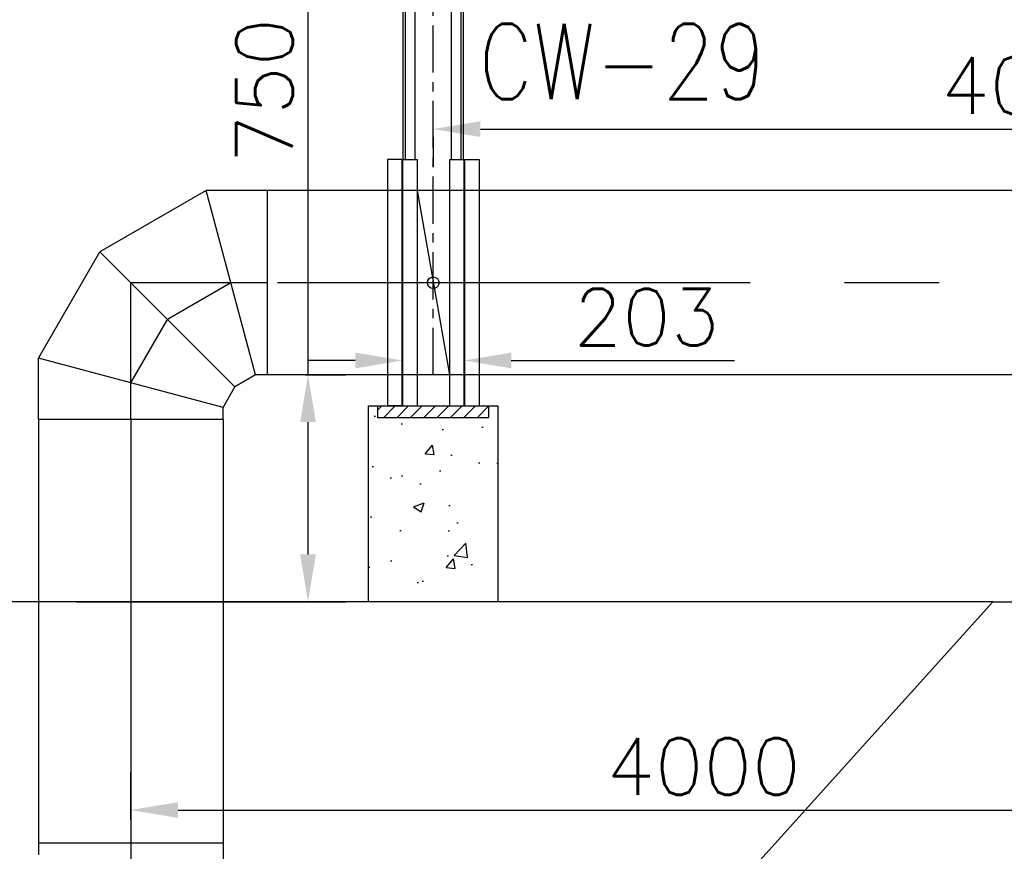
# Model space of a CAD drawing. Header units: inches. Extents: x -341304 to 31571016, y -692717 to 2132253.
# Tile 68 of 256: x 654671 to 667693, y -593677 to -582674. Entities that reach past the tile are written whole.
import ezdxf

# ---------------------------------------------------------------- set-up
doc = ezdxf.new("R2010")
doc.units = ezdxf.units.IN
doc.header["$MEASUREMENT"] = 0
doc.linetypes.add('CENTER', pattern=[2, 1.25, -0.25, 0.25, -0.25])
for name, color, linetype in [('0-CL', 8, 'CENTER'), ('CONC', 61, 'Continuous'), ('CW MU', 150, 'Continuous'), ('cw pipe', 3, 'Continuous'), ('DIM', 1, 'Continuous'), ('text', 3, 'Continuous')]:
    doc.layers.add(name, color=color, linetype=linetype)
doc.styles.add('ROMANC', font='ROMANC.SHX')
doc.styles.add('ROMANS', font='romans')
doc.styles.add('ROMANT', font='romant', dxfattribs={"height": 5})
doc.dimstyles.new('User600', dxfattribs={"dimscale": 500, "dimtxt": 1.5, "dimasz": 1.25, "dimexe": 1, "dimexo": 1, "dimgap": 0.4, "dimtad": 1, "dimdec": 0, "dimzin": 0, "dimdsep": 46, "dimtxsty": 'ROMANS', "dimcen": 1, "dimclrd": 8, "dimclre": 8, "dimclrt": 3, "dimadec": 0, "dimazin": 0, "dimtfac": 1, "dimtdec": 0, "dimtix": 1, "dimtofl": 0, "dimtmove": 0, "dimatfit": 3, "dimfxl": 1, "dimtolj": 1, "dimtzin": 0, "dimarcsym": 0})

# ---------------------------------------------------------------- blocks, each defined once
blk = doc.blocks.new('Q-Q')
at = {"color": 3, "char_height": 750, "width": 9748.365405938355, "attachment_point": 1, "style": 'ROMANC'}
for s, insert in [('\\pi1902.8;{\\W0.8;BFV BOTTOM \\P\\pi2517;SUPPORTS \\P\\pi602.75;CWP-H1,H3,H5,H6,  \\P\\pi2559.9;H7,H8&H9\\P\\pi4574.2; }', (-1653395.879067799, 156271.3923670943)), ('\\pi1902.8;{\\W0.8;BFV BOTTOM \\P\\pi417.04;SUPPORT ACWI-H3\\P\\pi4574.2; }', (-1595547.012339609, 152097.5295132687))]:
    blk.add_mtext(s, dxfattribs=dict(at, insert=insert))
blk = doc.blocks.new('*D585')
at = {"layer": 'Defpoints', "color": 0, "transparency": 16777216}
for p in [(266497.5663159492, -267506.7805791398), (266497.5663159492, -271904.9934178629), (250497.5663159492, -272530.9002191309)]:
    blk.add_point(p, dxfattribs=at)
at = {"layer": 'DIM', "color": 8, "lineweight": -2, "transparency": 16777216}
for p, q in [((266497.5663159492, -268006.7805791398), (266497.5663159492, -272404.9934178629)), ((250497.5663159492, -272030.9002191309), (250497.5663159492, -271404.9934178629)), ((251122.5663159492, -271904.9934178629), (265872.5663159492, -271904.9934178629))]:
    blk.add_line(p, q, dxfattribs=at)
at = {"layer": 'DIM', "color": 8, "transparency": 16777216}
for points in [[(251122.5663159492, -271800.8267511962), (251122.5663159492, -272009.1600845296), (250497.5663159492, -271904.9934178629)], [(265872.5663159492, -271800.8267511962), (265872.5663159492, -272009.1600845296), (266497.5663159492, -271904.9934178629)]]:
    blk.add_solid(points, dxfattribs=at)
at = {"layer": 'DIM', "color": 3, "transparency": 16777216, "insert": (258071.3457532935, -271329.9934178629), "char_height": 750, "attachment_point": 5, "style": 'ROMANS'}
blk.add_mtext('\\A1;4000', dxfattribs=at)
blk = doc.blocks.new('*D596')
at = {"layer": 'Defpoints', "color": 0, "transparency": 16777216}
for p in [(254497.5663159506, -262496.5861605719), (270497.5663159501, -262895.8749049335), (270497.5663159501, -264928.2032363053)]:
    blk.add_point(p, dxfattribs=at)
at = {"layer": 'DIM', "color": 8, "lineweight": -2, "transparency": 16777216}
for p, q in [((270497.5663159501, -264428.2032363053), (270497.5663159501, -262395.8749049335)), ((255122.5663159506, -262895.8749049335), (269872.5663159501, -262895.8749049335)), ((254497.5663159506, -262996.5861605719), (254497.5663159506, -263395.8749049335))]:
    blk.add_line(p, q, dxfattribs=at)
at = {"layer": 'DIM', "color": 8, "transparency": 16777216}
for points in [[(255122.5663159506, -262791.7082382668), (255122.5663159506, -263000.0415716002), (254497.5663159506, -262895.8749049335)], [(269872.5663159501, -262791.7082382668), (269872.5663159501, -263000.0415716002), (270497.5663159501, -262895.8749049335)]]:
    blk.add_solid(points, dxfattribs=at)
at = {"layer": 'DIM', "color": 3, "transparency": 16777216, "insert": (262497.5663159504, -262320.8749049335), "char_height": 750, "attachment_point": 5, "style": 'ROMANS'}
blk.add_mtext('\\A1;4000', dxfattribs=at)
blk = doc.blocks.new('*D588')
at = {"layer": 'Defpoints', "color": 0, "transparency": 16777216}
for p in [(254091.5663159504, -264823.9670901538), (254903.5663159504, -264823.9670901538), (254903.5663159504, -265957.2702268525)]:
    blk.add_point(p, dxfattribs=at)
at = {"layer": 'DIM', "color": 8, "lineweight": -2, "transparency": 16777216}
for p, q in [((254091.5663159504, -265323.9670901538), (254091.5663159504, -266207.2702268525)), ((254903.5663159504, -265323.9670901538), (254903.5663159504, -266207.2702268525)), ((253466.5663159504, -265957.2702268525), (252841.5663159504, -265957.2702268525)), ((255528.5663159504, -265957.2702268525), (258482.1377445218, -265957.2702268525))]:
    blk.add_line(p, q, dxfattribs=at)
at = {"layer": 'DIM', "color": 8, "transparency": 16777216}
for points in [[(253466.5663159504, -265853.1035601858), (253466.5663159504, -266061.4368935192), (254091.5663159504, -265957.2702268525)], [(255528.5663159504, -265853.1035601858), (255528.5663159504, -266061.4368935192), (254903.5663159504, -265957.2702268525)]]:
    blk.add_solid(points, dxfattribs=at)
at = {"layer": 'DIM', "color": 3, "transparency": 16777216, "insert": (257317.8520302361, -265382.2702268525), "char_height": 750, "attachment_point": 5, "style": 'ROMANS'}
blk.add_mtext('\\A1;203', dxfattribs=at)
blk = doc.blocks.new('*D597')
at = {"layer": 'Defpoints', "color": 0, "transparency": 16777216}
for p in [(252306.8883498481, -266148.2032363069), (249277.5663159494, -269148.2032363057), (252841.5663159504, -269148.2032363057)]:
    blk.add_point(p, dxfattribs=at)
at = {"layer": 'DIM', "color": 8, "lineweight": -2, "transparency": 16777216}
for p, q in [((252841.5663159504, -266148.2032363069), (252841.5663159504, -261222.3693520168)), ((252806.8883498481, -266148.2032363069), (253341.5663159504, -266148.2032363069)), ((252841.5663159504, -268523.2032363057), (252841.5663159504, -266773.2032363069)), ((249777.5663159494, -269148.2032363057), (253341.5663159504, -269148.2032363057))]:
    blk.add_line(p, q, dxfattribs=at)
at = {"layer": 'DIM', "color": 8, "transparency": 16777216}
for points in [[(252737.3996492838, -266773.2032363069), (252945.7329826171, -266773.2032363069), (252841.5663159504, -266148.2032363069)], [(252737.3996492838, -268523.2032363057), (252945.7329826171, -268523.2032363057), (252841.5663159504, -269148.2032363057)]]:
    blk.add_solid(points, dxfattribs=at)
at = {"layer": 'DIM', "color": 3, "transparency": 16777216, "insert": (252266.5663159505, -262386.6550663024), "char_height": 750, "attachment_point": 5, "rotation": 90, "style": 'ROMANS'}
blk.add_mtext('\\A1;750', dxfattribs=at)
blk = doc.blocks.new('FOREBAY SUPPORTS')
at = {"ltscale": 0.25}
h = blk.add_hatch(dxfattribs=at)
h.set_pattern_fill('AR-CONC', scale=200)
h.set_pattern_definition([(49.99999999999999, (379112.5512899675, 62242.48138609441), (1434.520365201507, -125.5042699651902), [150, -1650]), (355, (379112.5512899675, 62242.48138609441), (-277.502667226, 1504.384267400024), [120, -1320]), (100.45144446, (379232.0946519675, 62232.0226980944), (1157.017693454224, 1378.879981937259), [127.4803839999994, -1402.284223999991]), (46.18420000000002, (379112.5512899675, 62642.48138609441), (2134.482661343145, -331.0385615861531), [224.9999999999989, -2474.999999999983]), (96.63563549, (379290.4247799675, 62614.89477209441), (1869.323891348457, 1948.237201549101), [191.220684, -2103.42752]), (351.1841639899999, (379112.5512899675, 62642.48138609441), (1869.323890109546, 1948.23720053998), [180, -1980.000002]), (21, (379312.5512899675, 62542.48138609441), (1193.814104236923, -805.2377813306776), [150, -1650]), (326.0000000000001, (379312.5512899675, 62542.48138609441), (486.6306638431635, 1450.300090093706), [120, -1320]), (71.45144474, (379412.0357979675, 62475.37823809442), (1680.444753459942, 645.0623056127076), [127.48038, -1402.284224]), (37.50000000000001, (379112.5512899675, 62242.48138609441), (24.31971063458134, 665.787707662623), [0, -1304, 0, -1340, 0, -1325]), (7.499999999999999, (379112.5512899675, 62242.48138609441), (526.1390748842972, 788.8234237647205), [0, -764, 0, -1274, 0, -505]), (327.5, (378666.5512899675, 62242.48138609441), (1067.644872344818, -45.10974346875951), [0, -500, 0, -1560, 0, -2070]), (317.5, (378466.5512899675, 62242.48138609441), (1166.372338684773, 200.2099646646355), [0, -650, 0, -1036, 0, -1470])])
h.paths.add_polyline_path([(253641.5663159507, -269148.2032363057), (255353.5663159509, -269148.2032363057), (255353.5663159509, -266558.2032363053), (255228.5663159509, -266558.2032363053), (255228.5663159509, -266714.7936245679), (253766.5663159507, -266714.7936245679), (253766.5663159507, -266558.2032363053), (253641.5663159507, -266558.2032363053)])
at = {"layer": 'CONC'}
h = blk.add_hatch(dxfattribs=at)
h.set_pattern_fill('ANSI31', color=3, scale=1000)
h.set_pattern_definition([(45, (379112.5512899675, 62242.48138609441), (-88.38834764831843, 88.38834764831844), [])])
h.paths.add_polyline_path([(253766.5663159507, -266558.2032363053), (255228.5663159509, -266558.2032363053), (255228.5663159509, -266714.7936245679), (253766.5663159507, -266714.7936245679)])
at = {"color": 8}
blk.add_line((261897.5663159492, -269148.2032363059), (226784.4511508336, -269148.2032363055), dxfattribs=at)
at = {"layer": '0-CL', "lineweight": -3, "ltscale": 500}
blk.add_line((254497.5663159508, -266148.2032363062), (254497.5663159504, -259948.4712465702), dxfattribs=at)
at = {"layer": '0-CL', "lineweight": -3, "ltscale": 5000}
for p, q in [((252306.8883498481, -264928.203236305), (250497.5663159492, -264928.2032363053)), ((250497.5663159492, -266737.5252702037), (250497.5663159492, -264928.2032363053)), ((251822.0819720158, -264928.2032363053), (250982.3726937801, -265413.0096141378)), ((268688.2442820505, -264928.2032363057), (252306.8883498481, -264928.203236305)), ((250497.5663159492, -266252.7188923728), (250982.3726937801, -265413.0096141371)), ((250497.5663159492, -266737.5252702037), (250497.566315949, -272338.8812024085)), ((250497.5663159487, -272338.8812024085), (250497.5663159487, -274148.2032363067))]:
    blk.add_line(p, q, dxfattribs=at)
at = {"layer": 'CONC', "color": 3}
for q in [(251474.4777786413, -280729.4127222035), (263897.5663159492, -269148.203236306)]:
    blk.add_line((261897.5663159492, -269148.203236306), q, dxfattribs=at)
at = {"layer": 'CW MU', "linetype": 'Continuous', "ltscale": 100}
for p, q in [((251495.1839572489, -263708.2032363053), (250089.2707085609, -264519.9076289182)), ((252306.8883498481, -263708.2032363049), (251495.1839572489, -263708.2032363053)), ((252148.9799867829, -266148.2032363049), (251495.1839572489, -263708.2032363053)), ((268688.2442820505, -263708.2032363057), (252306.8883498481, -263708.2032363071)), ((252306.8883498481, -266148.2032363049), (252306.8883498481, -263708.2032363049)), ((249277.5663159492, -265925.8208776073), (250089.2707085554, -264519.9076289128)), ((251875.4746790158, -266306.1115993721), (250089.2707085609, -264519.9076289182)), ((251717.5663159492, -266579.616907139), (249277.5663159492, -265925.8208776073)), ((249277.5663159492, -266737.5252702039), (249277.5663159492, -265925.8208776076)), ((252148.9799867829, -266148.2032363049), (251875.4746790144, -266306.1115993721)), ((252306.8883498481, -266148.2032363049), (252148.9799867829, -266148.2032363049)), ((268688.2442820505, -266148.2032363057), (252306.8883498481, -266148.2032363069)), ((251717.5663159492, -266579.616907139), (251875.4746790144, -266306.1115993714)), ((251717.5663159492, -266737.5252702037), (251717.5663159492, -266579.616907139)), ((251717.5663159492, -266737.5252702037), (249277.5663159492, -266737.5252702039)), ((251717.5663159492, -266737.5252702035), (249277.5663159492, -266737.5252702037)), ((249277.5663159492, -266737.5252702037), (249277.5663159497, -272338.8812024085)), ((251717.5663159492, -266737.5252702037), (251717.5663159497, -272338.8812024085)), ((249277.5663159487, -272338.8812024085), (251717.5663159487, -272338.881202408)), ((249277.5663159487, -272338.8812024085), (249277.5663159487, -272496.789565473)), ((249277.5663159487, -272338.8812024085), (251717.5663159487, -272338.8812024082)), ((251717.5663159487, -272338.881202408), (251717.5663159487, -273150.5855950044))]:
    blk.add_line(p, q, dxfattribs=at)
at = {"layer": 'cw pipe', "color": 20}
for p, q in [((253891.5663159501, -263298.2032363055), (253891.5663159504, -266558.2032363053)), ((254083.5663159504, -263298.2032363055), (253891.5663159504, -263298.2032363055)), ((254083.5663159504, -263298.2032363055), (254083.5663159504, -266558.2032363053)), ((254091.5663159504, -263298.2032363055), (254091.5663159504, -266558.2032363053)), ((254091.5663159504, -263298.2032363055), (254283.5663159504, -263298.2032363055)), ((254283.5663159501, -263298.2032363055), (254283.5663159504, -266558.2032363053)), ((254711.5663159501, -263298.2032363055), (254711.5663159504, -266558.2032363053)), ((254711.5663159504, -263298.2032363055), (254903.5663159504, -263298.2032363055)), ((254903.5663159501, -263298.2032363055), (254903.5663159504, -266558.2032363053)), ((254911.5663159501, -263298.2032363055), (254911.5663159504, -266558.2032363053)), ((254911.5663159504, -263298.2032363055), (255103.5663159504, -263298.2032363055)), ((255103.5663159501, -263298.2032363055), (255103.5663159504, -266558.2032363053)), ((254283.5663159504, -263708.2032363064), (254711.5663159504, -266148.2032363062)), ((254083.5663159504, -266558.2032363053), (253891.5663159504, -266558.2032363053)), ((254091.5663159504, -266558.2032363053), (254283.5663159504, -266558.2032363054)), ((254711.5663159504, -266558.2032363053), (254903.5663159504, -266558.2032363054)), ((254911.5663159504, -266558.2032363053), (255103.5663159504, -266558.2032363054))]:
    blk.add_line(p, q, dxfattribs=at)
for points in [[(254097.8739406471, -263298.2032363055), (254097.8739406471, -261121.7744524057)], [(254129.5153381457, -263298.2032363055), (254129.5153381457, -261146.8238920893)], [(254258.2782473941, -263298.2032363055), (254258.2782473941, -261146.8238920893)], [(254737.2938483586, -263298.2032363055), (254737.2938483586, -261146.8238920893)], [(254865.6172937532, -263298.2032363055), (254865.6172937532, -261121.7744524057)], [(254897.2586912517, -263298.2032363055), (254897.2586912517, -261121.7744524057)]]:
    blk.add_lwpolyline(points, dxfattribs=at)
blk.add_circle((254497.5663159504, -264928.2032363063), 77.02503575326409, dxfattribs=at)
at = {"layer": 'DIM', "color": 0}
for points in [[(253641.5663159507, -266558.2032363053), (255353.5663159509, -266558.2032363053), (255353.5663159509, -269148.2032363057), (253641.5663159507, -269148.2032363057)], [(253766.5663159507, -266558.2032363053), (255228.5663159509, -266558.2032363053), (255228.5663159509, -266714.7936245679), (253766.5663159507, -266714.7936245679)]]:
    blk.add_lwpolyline(points, close=True, dxfattribs=at)
at = {"layer": 'text', "style": 'ROMANS', "width": 0.8}
blk.add_text('CW-29', height=1000, dxfattribs=at).set_placement((255097.8595766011, -262501.366290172))
at = {"layer": 'text', "color": 1, "insert": (227934.9024287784, -254786.1204444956, -9636.853486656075), "char_height": 1250, "width": 34648.60801126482, "attachment_point": 1, "style": 'ROMANT'}
blk.add_mtext('\\pi5324.3;{\\W0.8;\\LTYPICAL ANCHOR DETAIL FOR \\P\\pi62.399;\\l(CWR-A1&A2, CWMU-A1&A2, CWCL-A1&A2)}', dxfattribs=at)
at = {"layer": 'text', "char_height": 850, "width": 3631.494708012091, "attachment_point": 1, "style": 'ROMANS'}
for insert in [(204283.7132635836, -261821.9051128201), (273600.8018240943, -261889.7416207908)]:
    blk.add_mtext('\\pi261.46;{\\W0.8;TO BE \\P\\pi-62.348;WELDED}', dxfattribs=dict(at, insert=insert))
at = {"layer": 'DIM', "color": 230}
dim = blk.add_linear_dim(base=(252841.5663159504, -269148.2032363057), p1=(252306.8883498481, -266148.2032363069), p2=(249277.5663159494, -269148.2032363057), angle=90, dimstyle='User600', override={"dimlfac": 0.25}, dxfattribs=at)
dim.commit()
dim.dimension.update_dxf_attribs({"geometry": '*D597', "text_midpoint": (252841.5663159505, -262386.6550663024), "dimtype": 128})
dim = blk.add_linear_dim(base=(270497.5663159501, -262895.8749049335), p1=(254497.5663159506, -262496.5861605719), p2=(270497.5663159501, -264928.2032363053), dimstyle='User600', override={"dimlfac": 0.25}, dxfattribs=at)
dim.commit()
dim.dimension.update_dxf_attribs({"geometry": '*D596', "text_midpoint": (262497.5663159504, -262320.8749049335), "insert": (-2.91038304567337e-11, 0)})
for base, p1, p2, override, picture, middle in [((254903.5663159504, -265957.2702268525), (254091.5663159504, -264823.9670901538), (254903.5663159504, -264823.9670901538), {"dimexe": 0.5, "dimlfac": 0.25}, '*D588', (257317.8520302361, -265957.2702268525)), ((266497.5663159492, -271904.9934178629), (250497.5663159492, -272530.9002191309), (266497.5663159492, -267506.7805791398), {"dimlfac": 0.25}, '*D585', (258071.3457532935, -271904.9934178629))]:
    dim = blk.add_linear_dim(base=base, p1=p1, p2=p2, dimstyle='User600', override=override, dxfattribs=at)
    dim.commit()
    dim.dimension.update_dxf_attribs({"geometry": picture, "text_midpoint": middle, "dimtype": 128})

msp = doc.modelspace()

# ---------------------------------------------------------------- block references
at = {"color": 7}
msp.add_blockref('Q-Q', (2007141.303325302, -736060.3699827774), dxfattribs=at)

# ---------------------------------------------------------------- next in the draw order: block references
at = {"layer": 'DIM', "color": 0}
msp.add_blockref('FOREBAY SUPPORTS', (405642.559878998, -321225.9945397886), dxfattribs=at)

# ---------------------------------------------------------------- next in the draw order: texts
at = {"layer": 'text', "insert": (614011.8514818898, -433060.2542692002), "char_height": 1250, "attachment_point": 1, "style": 'ROMANS'}
msp.add_mtext_dynamic_manual_height_columns("\\pi-5000,l5000;1.^IALL DIMENSIONS ARE IN MM & ELEVATIONS ARE IN METRES UNLESS STATED OTHER WISE.\\P2.^IALL ELEVATIONS ARE REFERRED TO POWER HOUSE FINISHED GROUND FLOOR ELEVATION 0.0M WHICH    ^I{\\H1.4167x; }CORRESPONDS TO RL 69.5M. WHEREAS, PIPE ELEVATIONS ARE W.R.T CENTRE LINE OF PIPE UNLESS OTHERWISE {\\H1.2778x; }NOTED.{\\H1.3241x; }\\P\\pi-2500,l2500;3. ^IDESIGN PARAMETERS: {\\H1.3086x; }\\P\\pi0,l0;^IPRESSURE : 5 kg/sq.cm (g) FOR CW SYSTEM.{\\H1.5043x; }\\P^IPRESSURE : 7.5 kg/sq.cm (g) FOR ACW SYSTEM.{\\H1.5462x; }\\P^IDESIGN CW/ACW INLET TEMP. TO CONDENSER & VACUUM PUMP HEAT EXCH. =33°C.{\\H1.5322x; }\\P^IDESIGN ACW INLET TEMP. TO PHE'S = 36°C{\\H1.5369x; }\\P^IDESIGN MECHANICAL TEMPERATURE = 50°C{\\H1.3448x; }\\P\\pi-5000,l5000;4.^IMATERIALS OF CONSTRUCTION:{\\H1.3017x; }\\P\\pi-2500,l2500;^I^IA) PIPING UP TO AND INCLUDING 150NB SHALL BE CARBON STEEL ERW, IS:1239 (HEAVY GRADE).{\\H1.5066x; }\\P^I^IB) PIPING 200NB AND ABOVE SHALL BE CARBON STEEL ROLLED AND WELDED AS PER IS-3589 FABRICATED FROM     {\\H1.5454x; }^ICS PLATES AS PER IS:2062 GR. B.{\\H1.342x; }\\P\\pi-5000,l5000;5.^INORMAL MEASUREMENT STUBS SHALL BE AS PER DRG. NO: PE-DG-411-145-I101.{\\H1.3027x; }\\P6.^IPAINTING PROTECTION-PIPES:{\\H1.3158x; }\\P\\pi-2500,l2500;6.1^IINTERNAL SURFACE (FOR PIPE SIZE>1000NB):{\\H1.5019x; }\\P^I  A) SURFACE CLEANING BY WIRE BRUSH.{\\H1.547x; }\\P  ^IB) APPLICATION OF ONE COAT OF EPOXY RESIN BASED RED OXIDE PRIMER FOLLOWED BY ADEQUATE No. OF ^I{\\H1.532x; }^IFINISH PAINT OF COAL TAR EPOXY BASED PAINT TO ACHIEVE TOTAL DFT OF 150 MICRONS.{\\H1.3465x; }\\P6.2^IEXTERNAL SURFACE:{\\H1.3012x; }\\P^I^IA) SURFACE CLEANING BY WIRE BRUSH.{\\H1.5068x; }\\P\\pi-5000,l5000;^IB) APPLICATION OF ONE COAT OF RED LEAD PRIMER FOLLOWED BY ADEQUATE No. OF FINISH COATS OF {\\H1.5454x; }SYNTHETIC ENAMEL PAINT TO ACHIEVE TOTAL DFT OF 150 MICRONS.{\\H1.342x; }\\P\\pi-2500,l2500;6.3^ICW & CW MAKE UP BURIED PORTION COMING UNDER RAIL OR ROAD SHALL BE CONCRETE ENCASED.{\\H1.3027x; }\\P6.4^ICW & CW MAKE UP BURIED PIPE SHALL BE PROTECTED AS UNDER (AS PER IS-10221):{\\H1.5063x; }\\P\\pi0,l0;^IA) SURFACE CLEANING BY WIRE BRUSH.{\\H1.5455x; }\\P^IB) APPLY ONE COAT OF COALTAR/PRIMER/ENAMEL CONFORMING TO AWWA C-203/IS 10221/IS 15337.{\\H1.5324x; }\\P\\pi-5000,l5000;^IC) APPLY ONE LAYER OF TAPE COMPRISING OF COALTAR APPLICATION OF TAPE SHALL CONFORM TO AWWA {\\H1.5368x; }C-203/IS 15337 (APPENDIX-B) WITH THICKNESS OF TAPE AS 4mm.{\\H1.5354x; }\\P7.^I600NB MANHOLE WITH 150 NB VENT VALVE SHALL BE PROVIDED ON THE CW LINE AS PER^ILOCATION INDICATED IN {\\H1.3454x; }THE DRAWING. MANHOLE PROVIDED ON OTHER PIPES SHALL BE WITHOUT VENT VALVE. MAN HOLE ASSEMBLY {\\H1.3015x; }INCLUDING FLANGE, BLANK FLANGE WITH LIFTING LUGS, GASKET ETC. TO BE SUPPLIED ^IBY PC{\\W0.8;.\\H1.3162x;\\W1; }\\P8.^ICW SYSTEM : 150NB DRAIN & VENT VALVES SHALL BE PROVIDED.{\\H1.3113x; }\\P^IACW SYSTEM : 50 NB SIZE DRAIN & VENT VALVES SIZES FOR PIPE SIZES 400 NB & ABOVE. 25 NB DRAIN ^I& {\\H1.3129x; }VENT VALVES FOR PIPE SIZES UP TO 350NB. OTHER THAN THOSE INDICATED IN THE DRG., DRAINS & VENTS {\\H1.3124x; }SHALL BE SUITABLY LOCATED AT SITE AS PER REQUIREMENT. {\\W0.8; }{\\H1.3125x; }\\P9.^IDETAILS OF CW PUMP HOUSE & CW CHANNELS ARE SHOWN FOR REFERENCE ONLY. FOR DETAILS RESPECTIVE GA     {\\H1.3125x; }DRAWING TO BE REFERRED.{\\H1.3125x; }\\P10.^IENCASING, CONCRETE BLOCK & CW CHANNEL ARE SHOWN INDICATIVELY. FOR CONCRETE DETAILS OF SAME, CIVIL {\\H1.3125x; }DRGS. SHALL BE REFERRED.{\\H1.3125x; }\\P11.^ICIVIL TO PROVIDE CONCRETE ENCASING FOR PIPES WHERE EVER EARTH COVER IS LESS THAN 500MM BELOW       {\\H1.3125x; }DRAINS, TRENCHES & ANY OTHER CIVIL STRUCTURE.{\\H1.3125x; }\\P12.^IDEBRIS DISCHARGE PIPE FROM SELF CLEANING STRAINERS TO NEAREST DRAIN TO BE SUITABLY ROUTED AT SITE.{\\H1.3125x; }\\P13.^IHUME PIPE AT ROAD CROSSING SHALL BE AS PER IS456 NP3.^I^I{\\H1.3125x; }", width=116970.4179356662, gutter_width=18361.74976467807, heights=[127118.077694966], dxfattribs=at)

doc.saveas('drawing.dxf')
